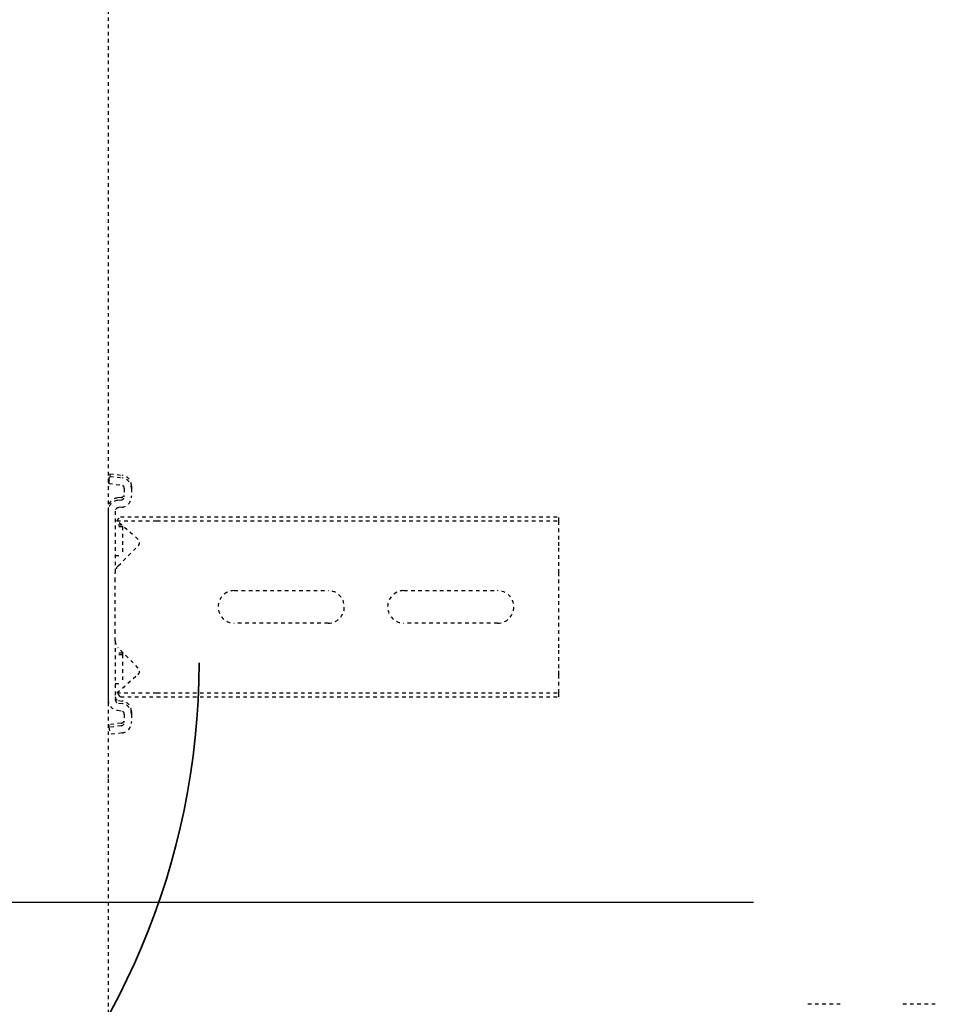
# Model space of a CAD drawing. Header units: centimetres. Extents: x 42630 to 130002, y 15 to 29179.
# Tile 82 of 175: x 51028 to 51053, y 4573 to 4601. Entities that reach past the tile are written whole.
import ezdxf

# ---------------------------------------------------------------- set-up
doc = ezdxf.new("R2010")
doc.units = ezdxf.units.CM
doc.header["$LTSCALE"] = 0.01
doc.linetypes.add('DASHED2', pattern=[9.525, 6.35, -3.175])
doc.layers.get('0').update_dxf_attribs({"color": 253})
doc.layers.add('A-ELEWACJE', color=253, linetype='Continuous')
doc.layers.add('CKDRZWI_', color=253, linetype='Continuous')
doc.layers.add('eosprz', color=32, linetype='Continuous', lineweight=35)

# ---------------------------------------------------------------- blocks, each defined once
blk = doc.blocks.new('A$7E8814B27261F1')
at = {"color": 7, "linetype": 'DASHED2', "ltscale": 10}
for p, q in [((711.34, 300), (636.73, 300)), ((4186.6, 300), (711.34, 300)), ((725.73, 299.74), (723.75, 299.5)), ((724.16, 296.13), (723.75, 299.5)), ((726.45, 299.74), (725.73, 299.74)), ((726.15, 296.38), (725.73, 299.74)), ((726.86, 296.38), (726.45, 299.74)), ((785.65, 300), (733.42, 300)), ((749.67, 298), (733.42, 298)), ((737.86, 298), (737.86, 296)), ((745.86, 296), (745.86, 298)), ((746.32, 296), (746.32, 298)), ((749.67, 298), (751.98, 298)), ((751.98, 298), (766.27, 298)), ((766.27, 298), (768.58, 298)), ((785.65, 298), (768.58, 298)), ((773.36, 298), (773.36, 296)), ((781.36, 296), (781.36, 298)), ((781.82, 296.24), (781.82, 298)), ((786.37, 300), (785.65, 300)), ((793.34, 299.74), (792.93, 296.38)), ((794.06, 299.74), (793.34, 299.74)), ((793.34, 299.74), (795.32, 299.5)), ((794.06, 299.74), (796.04, 299.5)), ((795.32, 299.5), (794.91, 296.13)), ((796.04, 299.5), (795.32, 299.5)), ((796.04, 299.5), (795.63, 296.13)), ((729.33, 295.5), (727.14, 295.5)), ((730.45, 297.37), (730.32, 296.38)), ((732.43, 297.12), (732.31, 296.13)), ((733.15, 297.12), (733.02, 296.13)), ((734.17, 296.55), (735.3, 297.54)), ((734.17, 296.55), (734.17, 286.5)), ((735.3, 297.54), (740.4, 291.67)), ((735.3, 297.54), (735.3, 286.5)), ((745.86, 296), (737.86, 296)), ((742.16, 291.61), (747.76, 297.21)), ((746.32, 296), (745.86, 296)), ((770.49, 297.21), (776.09, 291.61)), ((781.36, 296), (773.36, 296)), ((777.85, 291.67), (782.95, 297.54)), ((781.61, 296), (781.36, 296)), ((782.95, 297.54), (784.08, 296.55)), ((782.95, 297.54), (782.95, 286.5)), ((784.08, 296.55), (784.08, 286.5)), ((786.76, 296.13), (786.64, 297.12)), ((788.75, 296.38), (788.63, 297.37)), ((789.47, 296.38), (789.34, 297.37)), ((791.93, 295.5), (789.74, 295.5)), ((729.33, 293.5), (727.14, 293.5)), ((730.05, 293.5), (729.33, 293.5)), ((791.93, 293.5), (789.74, 293.5)), ((792.65, 293.5), (791.93, 293.5)), ((734.17, 286.5), (734.17, 175)), ((735.3, 286.5), (735.3, 175)), ((782.95, 286.5), (782.95, 175)), ((784.08, 286.5), (784.08, 175)), ((754.62, 239), (754.62, 265)), ((763.62, 265), (763.62, 239)), ((754.62, 192), (754.62, 218)), ((763.62, 218), (763.62, 192)), ((734.17, 175), (735.3, 175)), ((735.3, 175), (740.4, 175)), ((740.4, 175), (742.16, 175)), ((742.16, 175), (747.76, 175)), ((747.76, 175), (749.67, 175)), ((749.67, 175), (768.58, 175)), ((768.58, 175), (770.49, 175)), ((770.49, 175), (776.09, 175)), ((776.09, 175), (777.85, 175)), ((777.85, 175), (782.95, 175)), ((782.95, 175), (784.08, 175)), ((648.91, 97.02), (648.91, 106.33)), ((648.91, 70.69), (648.91, 79.94))]:
    blk.add_line(p, q, dxfattribs=at)
for centre, radius, start, end in [((749.67, 295.3), 2.7, 90, 135), ((768.58, 295.3), 2.7, 45, 90), ((741.31, 292.46), 1.2, 221, 315), ((776.94, 292.46), 1.2, 225, 319), ((759.12, 265), 4.5, 0, 180), ((759.12, 239), 4.5, 180, 0), ((759.12, 218), 4.5, 0, 180), ((759.12, 192), 4.5, 180, 0)]:
    blk.add_arc(centre, radius, start, end, dxfattribs=at)
for centre, major_axis, start_param, end_param in [((733.42, 297), (0, 3), 0, 1.448623), ((733.42, 297), (0, 1), 0, 1.448623), ((734.14, 297), (0, 1), 0, 1.448623), ((785.65, 297), (0, -3), 1.692969, 3.141593), ((785.65, 297), (0, -1), 1.692969, 3.141593), ((786.37, 297), (0, -3), 1.692969, 3.141593), ((727.14, 296.5), (0, -3), 4.834562, 6.283185), ((727.14, 296.5), (0, -1), 4.834562, 6.283185), ((727.86, 296.5), (0, -1), 4.834562, 6.283185), ((729.33, 296.5), (0, 1), 3.141593, 4.590216), ((729.33, 296.5), (0, 3), 3.141593, 4.590216), ((730.05, 296.5), (0, 3), 3.141593, 4.590216), ((789.74, 296.5), (0, -3), 4.834562, 6.283185), ((789.74, 296.5), (0, -1), 4.834562, 6.283185), ((790.46, 296.5), (0, -1), 4.834562, 6.283185), ((791.93, 296.5), (0, 1), 3.141593, 4.590216), ((791.93, 296.5), (0, 3), 3.141593, 4.590216), ((792.65, 296.5), (0, 3), 3.141593, 4.590216)]:
    blk.add_ellipse(centre, major_axis=major_axis, ratio=0.999962, start_param=start_param, end_param=end_param, dxfattribs=at)

msp = doc.modelspace()

# ---------------------------------------------------------------- linework, layer by layer
at = {"layer": 'A-ELEWACJE', "color": 0}
msp.add_line((51024.493, 4576.33), (51048.324, 4576.33), dxfattribs=at)
at = {"layer": 'eosprz', "linetype": 'Continuous'}
msp.add_arc((51012.683, 4582.966), 20.267, 180, 0, dxfattribs=at)

# ---------------------------------------------------------------- block references
at = {"layer": 'CKDRZWI_', "xscale": 0.1, "yscale": 0.1, "zscale": 0.1, "rotation": 89.99999999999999}
msp.add_blockref('A$7E8814B27261F1', (51060.429, 4508.604), dxfattribs=at)

doc.saveas('drawing.dxf')
